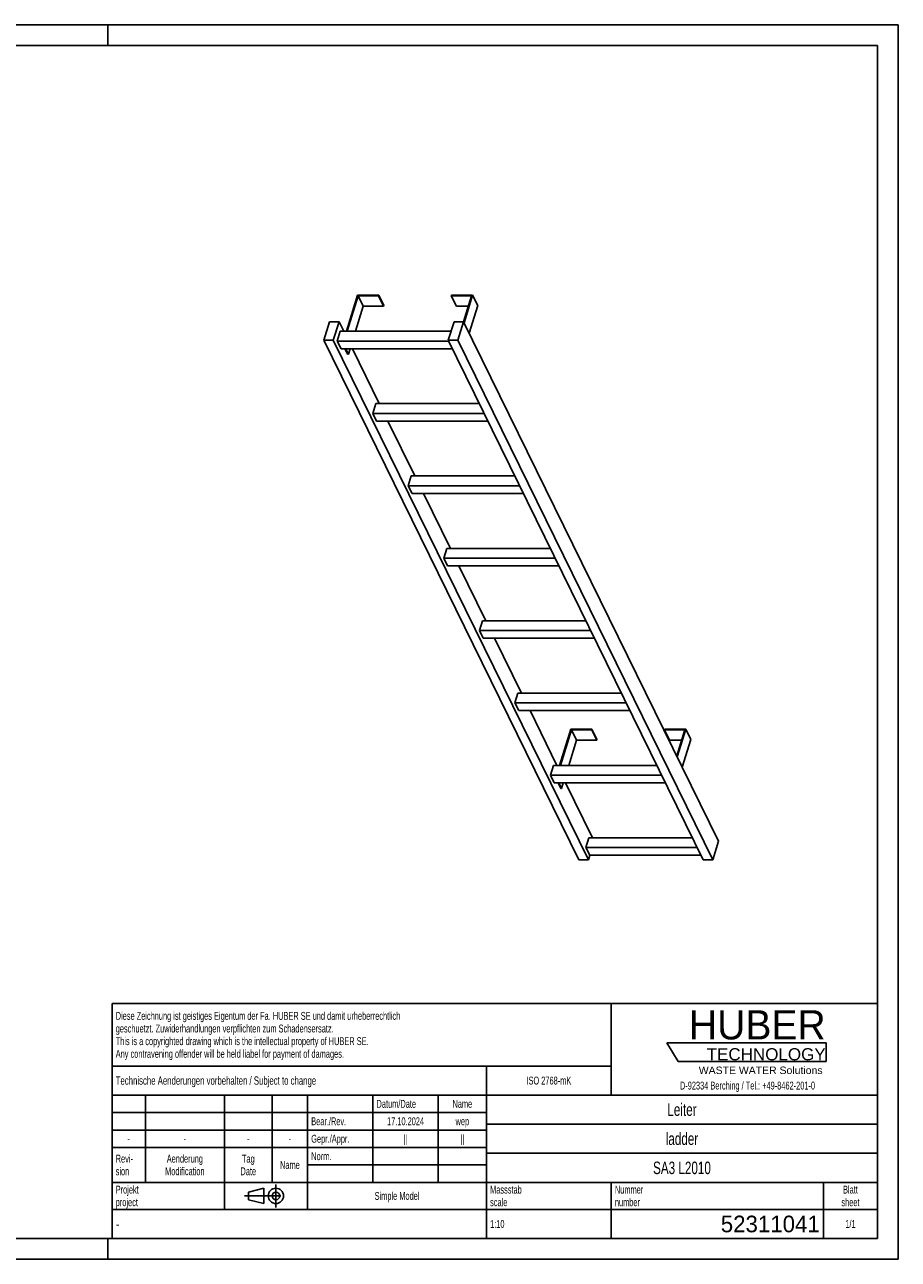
# Model space of a CAD drawing. Header units: millimetres. Extents: x 0 to 4200, y 0 to 2970.
# Tile 2 of 2: x 2100 to 4200, y 0 to 2970. Entities that reach past the tile are written whole.
import ezdxf

# ---------------------------------------------------------------- set-up
doc = ezdxf.new("R2010")
doc.units = ezdxf.units.MM
doc.header["$LTSCALE"] = 231
doc.linetypes.add('CENTER', pattern=[0.6, 0.375, -0.075, 0.075, -0.075])
doc.layers.get('0').update_dxf_attribs({"linetype": 'CONTINUOUS'})
doc.layers.add('HUBER_Logo_BL1', color=7, linetype='CONTINUOUS')
doc.styles.get("Standard").update_dxf_attribs({"font": 'txt', "width": 0.7})
doc.styles.add('TEXTSTYLE_2', font='txt')
doc.styles.add('TEXTSTYLE_3', font='arial.ttf')
doc.styles.add('TEXTSTYLE_4', font='txt', dxfattribs={"width": 0.8})
doc.styles.add('TEXTSTYLE_5', font='txt')

# ---------------------------------------------------------------- blocks, each defined once
blk = doc.blocks.new('HUBER_LOGO_BL1', base_point=(3837.5, 503.7))
at = {"layer": 'HUBER_Logo_BL1', "color": 5, "linetype": 'Continuous'}
for p, q in [((4026.4, 521), (3643.9, 521)), ((3643.9, 521), (3670.9, 476)), ((4026.4, 521), (4026.4, 476)), ((3670.9, 476), (4026.4, 476))]:
    blk.add_line(p, q, dxfattribs=at)
at = {"layer": 'HUBER_Logo_BL1', "color": 2, "linetype": 'Continuous', "attachment_point": 3, "line_spacing_factor": 0.78}
for s, insert, char_height, width, style in [('HUBER\\P\\fArial;\\H29.25;TECHNOLOGY ', (4025.4, 599.1), 70.2, 387.672, 'TEXTSTYLE_2'), ('WASTE WATER Solutions', (4018, 463.6), 18, 297.033, 'TEXTSTYLE_3')]:
    blk.add_mtext(s, dxfattribs=dict(at, insert=insert, char_height=char_height, width=width, style=style))
at = {"layer": 'HUBER_Logo_BL1', "color": 2, "linetype": 'Continuous', "insert": (3837.5, 427.4), "char_height": 19, "width": 810.893, "attachment_point": 2, "line_spacing_factor": 0.96}
blk.add_mtext('D-92334 Berching / Tel.: +49-8462-201-0', dxfattribs=at)
blk = doc.blocks.new('PROJEKTIONSMETHODE_1_BL2', base_point=(2680, 152.5))
at = {"color": 2, "linetype": 'CENTER'}
for p, q in [((2703.8, 180), (2703.8, 125)), ((2628.7, 152.5), (2731.3, 152.5))]:
    blk.add_line(p, q, dxfattribs=at)
at = {"color": 2, "linetype": 'Continuous'}
for p, q in [((2637.8, 161.7), (2674.5, 170.8)), ((2637.8, 143.3), (2637.8, 161.7)), ((2674.5, 134.2), (2674.5, 170.8)), ((2637.8, 143.3), (2674.5, 134.2))]:
    blk.add_line(p, q, dxfattribs=at)
for radius in [18.3, 9.17]:
    blk.add_circle((2703.8, 152.5), radius, dxfattribs=at)
blk = doc.blocks.new('*T11')
at = {"color": 3, "linetype": 'Continuous'}
for p, q in [((0, 0), (1840, 0)), ((0, 0), (0, -565)), ((1200, 0), (1200, -220)), ((1840, 0), (1840, -565)), ((0, -150), (1200, -150)), ((900, -150), (900, -565)), ((0, -220), (1840, -220)), ((80, -220), (80, -430)), ((270, -220), (270, -495)), ((385, -220), (385, -430)), ((470, -220), (470, -495)), ((627, -220), (627, -430)), ((784, -220), (784, -430)), ((0, -262), (900, -262)), ((900, -290), (1840, -290)), ((0, -304), (900, -304)), ((0, -346), (900, -346)), ((900, -360), (1840, -360)), ((470, -388), (900, -388)), ((0, -430), (1840, -430)), ((1200, -430), (1200, -565)), ((1710, -430), (1710, -565)), ((0, -495), (1840, -495)), ((0, -565), (1840, -565))]:
    blk.add_line(p, q, dxfattribs=at)
at = {"color": 2, "linetype": 'Continuous', "line_spacing_factor": 0.96}
for s, insert, char_height, width, attachment_point in [('Diese Zeichnung ist geistiges Eigentum der Fa. HUBER SE und damit urheberrechtlich \\Pgeschuetzt. Zuwiderhandlungen verpflichten zum Schadensersatz.\\PThis is a copyrighted drawing which is the intellectual property of HUBER SE.\\PAny contravening offender will be held liabel for payment of damages.', (8.75, -19.9), 19, 2214.8571, 1), ('Technische Aenderungen vorbehalten / Subject to change', (8.75, -175), 20, 1524.7619, 1), ('ISO 2768-mK', (1050, -175.5), 19, 332.9524, 2), ('Datum/Date', (635.75, -231.5), 19, 292.2381, 1), ('Name', (842, -231.5), 19, 126.6667, 2), ('Leiter', (1370, -240), 30, 240, 2), ('Bear./Rev.', (478.75, -273.5), 19, 272.3333, 1), ('17.10.2024', (705.5, -273.5), 19, 273.2381, 2), ('wep', (842, -273.5), 19, 99.5238, 2), ('-', (40, -315.5), 19, 34.381, 2), ('-', (175, -315.5), 19, 34.381, 2), ('-', (327.5, -315.5), 19, 34.381, 2), ('-', (427.5, -315.5), 19, 34.381, 2), ('Gepr./Appr.', (478.75, -315.5), 19, 299.4762, 1), ('||', (705.5, -315.5), 19, 50.6667, 2), ('||', (842, -315.5), 19, 50.6667, 2), ('ladder', (1370, -310), 30, 251.4286, 2), ('Revi-\\Psion', (8.75, -363.3), 19, 138.4286, 1), ('Aenderung\\PModification', (175, -363.3), 19, 303.0952, 2), ('Tag\\PDate', (327.5, -363.3), 19, 117.619, 2), ('Name', (427.5, -378.5), 19, 126.6667, 2), ('Norm. ', (478.75, -357.5), 19, 175.5238, 1), ('SA3 L2010', (1370, -380), 30, 414.2857, 2), ('Projekt\\Pproject', (8.75, -437.8), 19, 183.6667, 1), ('Massstab\\Pscale', (908.75, -437.8), 19, 224.381, 1), ('Nummer\\Pnumber', (1208.75, -437.8), 19, 186.381, 1), ('Blatt\\Psheet', (1775, -437.8), 19, 137.5238, 2), ('Simple Model', (685, -453), 19, 328.4286, 2), ('1:10', (908.75, -520.5), 19, 94.0952, 1), ('1/1', (1775, -520.5), 19, 79.619, 2)]:
    blk.add_mtext(s, dxfattribs=dict(at, insert=insert, char_height=char_height, width=width, attachment_point=attachment_point))
for s, insert, char_height, width, attachment_point, style in [('-', (8.75, -517.5), 25, 18.3333, 1, 'TEXTSTYLE_4'), ('52311041', (1701.25, -510), 40, 473.3333, 3, 'TEXTSTYLE_5')]:
    blk.add_mtext(s, dxfattribs=dict(at, insert=insert, char_height=char_height, width=width, attachment_point=attachment_point, style=style))

msp = doc.modelspace()

# ---------------------------------------------------------------- linework, layer by layer
at = {"color": 7, "linetype": 'Continuous'}
for p, q in [((0, 2970), (4200, 2970)), ((4200, 0), (4200, 2970)), ((2900.349, 2319.536), (2873.433, 2232.436)), ((2875.275, 2232.436), (2901.707, 2317.97)), ((2951.007, 2319.536), (2900.349, 2319.536)), ((2901.707, 2317.97), (2950.523, 2317.97)), ((2901.707, 2317.97), (2913.909, 2293.105)), ((2950.523, 2317.97), (2951.007, 2319.536)), ((2950.523, 2317.97), (2962.725, 2293.105)), ((2951.007, 2319.536), (2963.209, 2294.672)), ((3126.009, 2319.536), (3125.525, 2317.97)), ((3125.525, 2317.97), (3137.726, 2293.105)), ((3125.525, 2317.97), (3174.341, 2317.97)), ((3176.667, 2319.536), (3126.009, 2319.536)), ((3174.341, 2317.97), (3155.02, 2255.446)), ((3156.154, 2253.154), (3176.667, 2319.536)), ((3176.667, 2319.536), (3188.869, 2294.672)), ((2913.909, 2293.105), (2895.16, 2232.436)), ((2913.909, 2293.105), (2962.725, 2293.105)), ((2962.725, 2293.105), (2963.209, 2294.672)), ((3137.726, 2293.105), (3166.657, 2293.105)), ((3168.355, 2228.29), (3188.869, 2294.672)), ((2832.659, 2255.443), (2818.861, 2210.793)), ((2855.686, 2255.443), (2832.659, 2255.443)), ((2841.888, 2210.793), (2855.686, 2255.443)), ((2858.519, 2232.436), (2851.257, 2208.936)), ((2866.976, 2232.436), (2855.686, 2255.443)), ((3124.894, 2232.436), (2858.519, 2232.436)), ((3132.004, 2255.443), (3118.206, 2210.793)), ((3155.031, 2255.443), (3132.004, 2255.443)), ((3141.233, 2210.793), (3155.031, 2255.443)), ((3768.165, 1006.007), (3155.031, 2255.443)), ((3431.996, 961.357), (2818.861, 2210.793)), ((2818.861, 2210.793), (2841.888, 2210.793)), ((3455.022, 961.357), (2841.888, 2210.793)), ((2860.408, 2190.287), (2851.257, 2208.936)), ((3119.118, 2208.936), (2851.257, 2208.936)), ((3731.34, 961.357), (3118.206, 2210.793)), ((3118.206, 2210.793), (3141.233, 2210.793)), ((3754.367, 961.357), (3141.233, 2210.793)), ((2860.408, 2190.287), (3128.269, 2190.287)), ((2876.241, 2177.173), (2869.805, 2190.287)), ((2871.647, 2190.287), (2878.083, 2177.173)), ((2876.241, 2177.173), (2878.083, 2177.173)), ((2882.135, 2190.287), (2878.083, 2177.173)), ((2952.388, 2058.385), (2887.659, 2190.287)), ((2943.93, 2058.385), (2936.668, 2034.885)), ((3192.997, 2058.385), (2943.93, 2058.385)), ((3204.529, 2034.885), (2936.668, 2034.885)), ((2945.82, 2016.237), (2936.668, 2034.885)), ((2945.82, 2016.237), (3213.681, 2016.237)), ((3037.799, 1884.334), (2973.071, 2016.237)), ((3029.342, 1884.334), (3022.08, 1860.834)), ((3278.409, 1884.334), (3029.342, 1884.334)), ((3031.231, 1842.186), (3022.08, 1860.834)), ((3289.941, 1860.834), (3022.08, 1860.834)), ((3031.231, 1842.186), (3299.092, 1842.186)), ((3123.211, 1710.283), (3058.483, 1842.186)), ((3114.754, 1710.283), (3107.492, 1686.783)), ((3363.821, 1710.283), (3114.754, 1710.283)), ((3116.643, 1668.135), (3107.492, 1686.783)), ((3375.353, 1686.783), (3107.492, 1686.783)), ((3116.643, 1668.135), (3384.504, 1668.135)), ((3208.623, 1536.232), (3143.894, 1668.135)), ((3200.166, 1536.232), (3192.904, 1512.733)), ((3449.233, 1536.232), (3200.166, 1536.232)), ((3460.765, 1512.733), (3192.904, 1512.733)), ((3202.055, 1494.084), (3192.904, 1512.733)), ((3202.055, 1494.084), (3469.916, 1494.084)), ((3294.035, 1362.182), (3229.306, 1494.084)), ((3285.577, 1362.182), (3278.315, 1338.682)), ((3546.176, 1338.682), (3278.315, 1338.682)), ((3287.467, 1320.034), (3278.315, 1338.682)), ((3534.644, 1362.182), (3285.577, 1362.182)), ((3287.467, 1320.034), (3555.328, 1320.034)), ((3379.446, 1188.131), (3314.718, 1320.034)), ((3412.819, 1275.232), (3385.903, 1188.131)), ((3387.745, 1188.131), (3414.177, 1273.665)), ((3426.379, 1248.801), (3407.631, 1188.131)), ((3463.478, 1275.232), (3412.819, 1275.232)), ((3426.379, 1248.801), (3414.177, 1273.665)), ((3414.177, 1273.665), (3462.993, 1273.665)), ((3475.195, 1248.801), (3426.379, 1248.801)), ((3462.993, 1273.665), (3463.478, 1275.232)), ((3475.195, 1248.801), (3462.993, 1273.665)), ((3475.679, 1250.367), (3463.478, 1275.232)), ((3475.679, 1250.367), (3475.195, 1248.801)), ((3638.479, 1275.232), (3637.995, 1273.665)), ((3650.197, 1248.801), (3637.995, 1273.665)), ((3637.995, 1273.665), (3686.811, 1273.665)), ((3689.138, 1275.232), (3638.479, 1275.232)), ((3679.128, 1248.801), (3650.197, 1248.801)), ((3686.811, 1273.665), (3667.494, 1211.153)), ((3668.624, 1208.85), (3689.138, 1275.232)), ((3701.339, 1250.367), (3680.826, 1183.985)), ((3701.339, 1250.367), (3689.138, 1275.232)), ((3370.989, 1188.131), (3363.727, 1164.631)), ((3620.056, 1188.131), (3370.989, 1188.131)), ((3372.878, 1145.983), (3363.727, 1164.631)), ((3631.588, 1164.631), (3363.727, 1164.631)), ((3372.878, 1145.983), (3640.739, 1145.983)), ((3388.711, 1132.868), (3382.275, 1145.983)), ((3390.553, 1132.868), (3384.117, 1145.983)), ((3390.553, 1132.868), (3388.711, 1132.868)), ((3394.606, 1145.983), (3390.553, 1132.868)), ((3464.858, 1014.08), (3400.13, 1145.983)), ((3456.401, 1014.08), (3449.139, 990.58)), ((3705.468, 1014.08), (3456.401, 1014.08)), ((3717, 990.58), (3449.139, 990.58)), ((3458.29, 971.932), (3449.139, 990.58)), ((3754.367, 961.357), (3768.165, 1006.007)), ((3431.996, 961.357), (3455.022, 961.357)), ((3455.022, 961.357), (3458.29, 971.932)), ((3458.29, 971.932), (3726.151, 971.932)), ((3731.34, 961.357), (3754.367, 961.357)), ((0, 0), (4200, 0))]:
    msp.add_line(p, q, dxfattribs=at)
at = {"color": 3, "linetype": 'Continuous'}
for p, q in [((4200, 2970), (0, 2970)), ((2300, 2970), (2300, 2920)), ((4200, 2970), (4200, 0)), ((2300, 0), (2300, 50)), ((4200, 0), (0, 0))]:
    msp.add_line(p, q, dxfattribs=at)
at = {"color": 5, "linetype": 'Continuous'}
for p, q in [((4150, 2920), (50, 2920)), ((4150, 50), (4150, 2920)), ((50, 50), (4150, 50))]:
    msp.add_line(p, q, dxfattribs=at)

# ---------------------------------------------------------------- block references
msp.add_blockref('*T11', (2310, 615))
at = {"color": 2, "linetype": 'Continuous'}
msp.add_blockref('PROJEKTIONSMETHODE_1_BL2', (2680, 152.5), dxfattribs=at)
at = {"layer": 'HUBER_Logo_BL1'}
msp.add_blockref('HUBER_LOGO_BL1', (3837.497, 503.742), dxfattribs=at)

doc.saveas('drawing.dxf')
